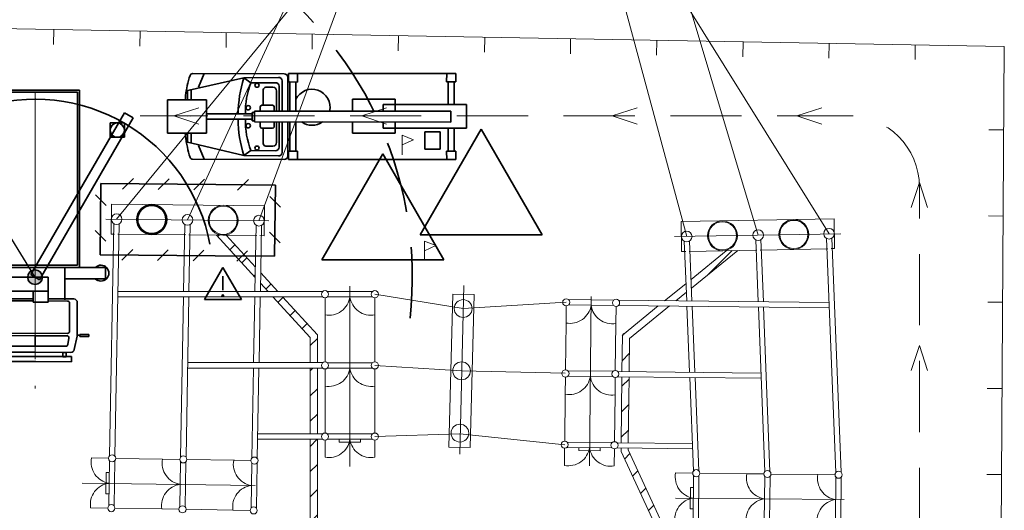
# Model space of a CAD drawing. Header units: millimetres. Extents: x 0 to 420, y 0 to 297.
# Tile 6 of 8: x 81 to 137, y 236 to 263. Entities that reach past the tile are written whole.
import ezdxf

# ---------------------------------------------------------------- set-up
doc = ezdxf.new("R2010")
doc.units = ezdxf.units.MM
for name, pattern in [('K5LT_AXLED', [19.5, 15, -1.5, 1.5, -1.5]), ('K5LT_BASIC', [0]), ('K5LT_DASHED', [6, 4, -2]), ('K5LT_DASHED_REINFORCED', [6, 4, -2]), ('K5LT_THIN', [0])]:
    doc.linetypes.add(name, pattern=pattern)
doc.layers.add('ошиновка', color=2, linetype='Continuous', true_color=0xffff00)
doc.styles.add('KDIMTEXTSTYLE', font='GOST_AU.SHX', dxfattribs={"width": 0.96, "oblique": 15, "height": 5})
doc.dimstyles.new('KDIMSTYLE (0.00)', dxfattribs={"dimtxt": 5, "dimasz": 1, "dimexe": 2, "dimexo": 0, "dimgap": 1, "dimtad": 1, "dimlfac": 500, "dimtxsty": 'KDIMTEXTSTYLE', "dimsah": 1, "dimcen": 0, "dimdle": 1, "dimadec": 0, "dimazin": 0, "dimtfac": 0.667, "dimtmove": 0, "dimatfit": 3, "dimfxl": 0, "dimtvp": 1, "dimtolj": 1, "dimtzin": 0, "dimarcsym": 0})
pattern_1 = [(45, (0, 0), (-0.7071068, 0.7071068), [])]

# ---------------------------------------------------------------- blocks, each defined once
blk = doc.blocks.new('KDIMARROW_01')
blk.add_hatch(color=0).paths.add_polyline_path([(-5, -0.658), (0, 0), (-5, 0.658), (-4.5, 0)])
at = {"color": 0, "linetype": 'K5LT_THIN', "lineweight": 9}
for p, q in [((-4.5, 0), (-5, 0.658)), ((-5, 0.658), (0, 0)), ((0, 0), (-5, -0.658)), ((-5, -0.658), (-4.5, 0))]:
    blk.add_line(p, q, dxfattribs=at)
blk = doc.blocks.new('U11')
at = {"color": 3, "linetype": 'K5LT_BASIC', "lineweight": 35, "true_color": 0x00ff00}
for p, q in [((86.431, 257.26), (87.231, 257.26)), ((86.431, 256.46), (86.431, 257.26)), ((87.231, 257.26), (87.231, 256.46)), ((87.231, 256.46), (86.431, 256.46))]:
    blk.add_line(p, q, dxfattribs=at)
blk = doc.blocks.new('U19')
at = {"color": 3, "linetype": 'K5LT_BASIC', "lineweight": 35, "true_color": 0x00ff00}
for p, q in [((81.965, 248.74), (87.228, 257.828)), ((87.72, 257.543), (82.457, 248.455)), ((87.228, 257.828), (87.72, 257.543)), ((82.457, 248.455), (81.965, 248.74))]:
    blk.add_line(p, q, dxfattribs=at)
blk = doc.blocks.new('U85')
at = {"color": 4, "linetype": 'K5LT_THIN', "lineweight": 9, "true_color": 0x00ffff}
for p, q in [((86.341, 238.427), (85.377, 238.442)), ((86.392, 238.291), (86.351, 235.762)), ((86.651, 235.751), (86.692, 238.293)), ((86.192, 236.429), (86.211, 237.629)), ((86.211, 237.629), (86.381, 237.626)), ((86.362, 236.427), (86.192, 236.429)), ((86.296, 235.627), (85.332, 235.643))]:
    blk.add_line(p, q, dxfattribs=at)
for centre, radius, start, end in [((86.541, 238.424), 0.2, 0, 180), ((86.554, 238.212), 1.2, 168.9549, 261.2327), ((86.541, 238.424), 0.2, 180, 0), ((86.517, 235.835), 1.2, 96.9427, 189.239), ((86.496, 235.624), 0.2, 0, 180), ((86.496, 235.624), 0.2, 180, 0)]:
    blk.add_arc(centre, radius, start, end, dxfattribs=at)
blk = doc.blocks.new('U86')
at = {"color": 4, "linetype": 'K5LT_THIN', "lineweight": 9, "true_color": 0x00ffff}
for p, q in [((90.34, 238.363), (89.376, 238.379)), ((90.391, 238.227), (90.351, 235.698)), ((90.651, 235.687), (90.691, 238.229)), ((90.296, 235.564), (89.332, 235.579))]:
    blk.add_line(p, q, dxfattribs=at)
for centre, radius, start, end in [((90.54, 238.36), 0.2, 0, 180), ((90.554, 238.149), 1.2, 168.9549, 261.2327), ((90.54, 238.36), 0.2, 180, 0), ((90.516, 235.772), 1.2, 96.9427, 189.239), ((90.496, 235.56), 0.2, 0, 180), ((90.496, 235.56), 0.2, 180, 0)]:
    blk.add_arc(centre, radius, start, end, dxfattribs=at)
blk = doc.blocks.new('U87')
at = {"color": 4, "linetype": 'K5LT_THIN', "lineweight": 9, "true_color": 0x00ffff}
for p, q in [((94.34, 238.3), (93.376, 238.315)), ((94.391, 238.163), (94.35, 235.635)), ((94.65, 235.623), (94.691, 238.165)), ((94.295, 235.5), (93.331, 235.515))]:
    blk.add_line(p, q, dxfattribs=at)
for centre, radius, start, end in [((94.553, 238.085), 1.2, 168.9549, 261.2327), ((94.54, 238.296), 0.2, 0, 180), ((94.54, 238.296), 0.2, 180, 0), ((94.516, 235.708), 1.2, 96.9427, 189.239), ((94.495, 235.497), 0.2, 0, 180), ((94.495, 235.497), 0.2, 180, 0)]:
    blk.add_arc(centre, radius, start, end, dxfattribs=at)
blk = doc.blocks.new('U88')
at = {"color": 4, "linetype": 'K5LT_THIN', "lineweight": 9, "true_color": 0x00ffff}
for p, q in [((119.174, 237.589), (118.21, 237.599)), ((119.226, 237.452), (119.199, 234.924)), ((119.499, 234.914), (119.526, 237.456)), ((119.036, 235.59), (119.049, 236.79)), ((119.049, 236.79), (119.219, 236.788)), ((119.206, 235.588), (119.036, 235.59)), ((119.145, 234.789), (118.181, 234.799))]:
    blk.add_line(p, q, dxfattribs=at)
for centre, radius, start, end in [((119.389, 237.375), 1.2, 169.258, 261.5359), ((119.374, 237.586), 0.2, 0, 180), ((119.374, 237.586), 0.2, 180, 0), ((119.364, 234.998), 1.2, 97.2459, 189.5421), ((119.345, 234.787), 0.2, 0, 180), ((119.345, 234.787), 0.2, 180, 0)]:
    blk.add_arc(centre, radius, start, end, dxfattribs=at)
blk = doc.blocks.new('U89')
at = {"color": 4, "linetype": 'K5LT_THIN', "lineweight": 9, "true_color": 0x00ffff}
for p, q in [((123.174, 237.546), (122.21, 237.556)), ((123.226, 237.41), (123.199, 234.881)), ((123.499, 234.871), (123.526, 237.414)), ((123.144, 234.746), (122.18, 234.757))]:
    blk.add_line(p, q, dxfattribs=at)
for centre, radius, start, end in [((123.389, 237.333), 1.2, 169.258, 261.5359), ((123.374, 237.544), 0.2, 0, 180), ((123.374, 237.544), 0.2, 180, 0), ((123.364, 234.955), 1.2, 97.2459, 189.5421), ((123.344, 234.744), 0.2, 0, 180), ((123.344, 234.744), 0.2, 180, 0)]:
    blk.add_arc(centre, radius, start, end, dxfattribs=at)
blk = doc.blocks.new('U90')
at = {"color": 4, "linetype": 'K5LT_THIN', "lineweight": 9, "true_color": 0x00ffff}
for p, q in [((127.174, 237.504), (126.21, 237.514)), ((127.226, 237.367), (127.199, 234.839)), ((127.499, 234.829), (127.526, 237.371)), ((127.144, 234.704), (126.18, 234.714))]:
    blk.add_line(p, q, dxfattribs=at)
for centre, radius, start, end in [((127.389, 237.29), 1.2, 169.258, 261.5359), ((127.374, 237.501), 0.2, 0, 180), ((127.374, 237.501), 0.2, 180, 0), ((127.363, 234.913), 1.2, 97.2459, 189.5421), ((127.344, 234.702), 0.2, 0, 180), ((127.344, 234.702), 0.2, 180, 0)]:
    blk.add_arc(centre, radius, start, end, dxfattribs=at)
blk = doc.blocks.new('U91')
at = {"color": 4, "linetype": 'K5LT_THIN', "lineweight": 9, "true_color": 0x00ffff}
for p, q in [((114.651, 239.311), (112.109, 239.339)), ((111.976, 238.988), (111.965, 238.024)), ((112.112, 239.039), (114.641, 239.012)), ((112.774, 238.862), (112.776, 239.032)), ((113.974, 238.849), (112.774, 238.862)), ((113.976, 239.019), (113.974, 238.849)), ((114.776, 238.957), (114.765, 237.993))]:
    blk.add_line(p, q, dxfattribs=at)
for centre, radius, start, end in [((111.978, 239.188), 0.2, 0, 180), ((111.978, 239.188), 0.2, 180, 0), ((114.778, 239.157), 0.2, 0, 180), ((114.778, 239.157), 0.2, 180, 0), ((112.189, 239.203), 1.2, 259.2365, 351.5143), ((114.567, 239.176), 1.2, 187.2243, 279.5205)]:
    blk.add_arc(centre, radius, start, end, dxfattribs=at)
blk = doc.blocks.new('U92')
at = {"color": 4, "linetype": 'K5LT_THIN', "lineweight": 9, "true_color": 0x00ffff}
for p, q in [((112.02, 242.988), (112.009, 242.023)), ((114.695, 243.311), (112.153, 243.339)), ((112.156, 243.039), (114.685, 243.011)), ((114.82, 242.957), (114.809, 241.993))]:
    blk.add_line(p, q, dxfattribs=at)
for centre, radius, start, end in [((112.022, 243.188), 0.2, 0, 180), ((112.022, 243.188), 0.2, 180, 0), ((112.233, 243.202), 1.2, 259.2365, 351.5143), ((114.611, 243.176), 1.2, 187.2243, 279.5205), ((114.822, 243.157), 0.2, 0, 180), ((114.822, 243.157), 0.2, 180, 0)]:
    blk.add_arc(centre, radius, start, end, dxfattribs=at)
blk = doc.blocks.new('U93')
at = {"color": 4, "linetype": 'K5LT_THIN', "lineweight": 9, "true_color": 0x00ffff}
for p, q in [((112.064, 246.987), (112.053, 246.023)), ((114.739, 247.311), (112.197, 247.339)), ((112.2, 247.039), (114.729, 247.011)), ((114.864, 246.957), (114.853, 245.992))]:
    blk.add_line(p, q, dxfattribs=at)
for centre, radius, start, end in [((112.066, 247.187), 0.2, 0, 180), ((112.066, 247.187), 0.2, 180, 0), ((112.277, 247.202), 1.2, 259.2365, 351.5143), ((114.655, 247.176), 1.2, 187.2243, 279.5205), ((114.866, 247.157), 0.2, 0, 180), ((114.866, 247.157), 0.2, 180, 0)]:
    blk.add_arc(centre, radius, start, end, dxfattribs=at)
blk = doc.blocks.new('U94')
at = {"color": 4, "linetype": 'K5LT_THIN', "lineweight": 9, "true_color": 0x00ffff}
for p, q in [((101.178, 239.796), (98.635, 239.796)), ((98.506, 239.443), (98.506, 238.479)), ((98.642, 239.496), (101.171, 239.496)), ((99.306, 239.327), (99.306, 239.496)), ((100.506, 239.326), (99.306, 239.327)), ((100.506, 239.496), (100.506, 239.326)), ((101.306, 239.443), (101.306, 238.479))]:
    blk.add_line(p, q, dxfattribs=at)
for centre, radius, start, end in [((98.506, 239.643), 0.2, 0, 180), ((98.506, 239.643), 0.2, 180, 0), ((101.306, 239.643), 0.2, 0, 180), ((101.306, 239.643), 0.2, 180, 0), ((98.717, 239.66), 1.2, 259.8659, 352.1437), ((101.095, 239.66), 1.2, 187.8537, 280.1499)]:
    blk.add_arc(centre, radius, start, end, dxfattribs=at)
blk = doc.blocks.new('U95')
at = {"color": 4, "linetype": 'K5LT_THIN', "lineweight": 9, "true_color": 0x00ffff}
for p, q in [((101.178, 243.796), (98.635, 243.796)), ((98.506, 243.443), (98.506, 242.479)), ((98.642, 243.496), (101.171, 243.496)), ((101.306, 243.443), (101.306, 242.479))]:
    blk.add_line(p, q, dxfattribs=at)
for centre, radius, start, end in [((98.506, 243.643), 0.2, 0, 180), ((98.506, 243.643), 0.2, 180, 0), ((101.306, 243.643), 0.2, 0, 180), ((101.306, 243.643), 0.2, 180, 0), ((98.718, 243.66), 1.2, 259.8659, 352.1437), ((101.095, 243.66), 1.2, 187.8537, 280.1499)]:
    blk.add_arc(centre, radius, start, end, dxfattribs=at)
blk = doc.blocks.new('U96')
at = {"color": 4, "linetype": 'K5LT_THIN', "lineweight": 9, "true_color": 0x00ffff}
for p, q in [((98.507, 247.443), (98.506, 246.479)), ((101.178, 247.796), (98.635, 247.796)), ((98.642, 247.496), (101.171, 247.496)), ((101.307, 247.443), (101.306, 246.479))]:
    blk.add_line(p, q, dxfattribs=at)
for centre, radius, start, end in [((98.507, 247.643), 0.2, 0, 180), ((98.507, 247.643), 0.2, 180, 0), ((98.718, 247.66), 1.2, 259.8659, 352.1437), ((101.095, 247.66), 1.2, 187.8537, 280.1499), ((101.307, 247.643), 0.2, 0, 180), ((101.307, 247.643), 0.2, 180, 0)]:
    blk.add_arc(centre, radius, start, end, dxfattribs=at)
blk = doc.blocks.new('U97')
at = {"color": 4, "linetype": 'K5LT_THIN', "lineweight": 9, "true_color": 0x00ffff}
for p, q in [((105.469, 239.055), (105.694, 247.652)), ((105.694, 247.652), (106.894, 247.62)), ((106.894, 247.62), (106.669, 239.023)), ((106.669, 239.023), (105.469, 239.055))]:
    blk.add_line(p, q, dxfattribs=at)
for centre, start, end in [((106.273, 246.836), 0, 180), ((106.273, 246.836), 180, 0), ((106.182, 243.337), 0, 180), ((106.182, 243.337), 180, 0), ((106.09, 239.839), 0, 180), ((106.09, 239.839), 180, 0)]:
    blk.add_arc(centre, 0.5, start, end, dxfattribs=at)
blk = doc.blocks.new('U106')
at = {"color": 3, "linetype": 'K5LT_BASIC', "lineweight": 35, "true_color": 0x00ff00}
for p, q in [((84.709, 259.106), (79.709, 259.109)), ((79.709, 259.109), (79.711, 249.15)), ((84.711, 249.146), (84.709, 259.106)), ((84.59, 258.986), (79.83, 258.989)), ((79.83, 258.989), (79.831, 249.27)), ((84.591, 249.266), (84.59, 258.986)), ((78.253, 249.149), (80.219, 249.15)), ((78.253, 248.511), (78.253, 249.149)), ((79.711, 249.15), (84.711, 249.146)), ((79.831, 249.27), (84.591, 249.266)), ((80.219, 249.15), (80.219, 248.511)), ((80.539, 249.15), (80.539, 248.57)), ((83.883, 249.146), (83.884, 247.329)), ((86.169, 249.15), (83.884, 249.15)), ((83.884, 249.15), (83.884, 248.512)), ((86.169, 248.512), (86.169, 249.15)), ((80.219, 248.511), (78.253, 248.511)), ((80.219, 247.813), (80.219, 248.599)), ((80.219, 248.599), (82.945, 248.597)), ((82.945, 248.597), (82.945, 247.811)), ((83.883, 248.799), (83.883, 248.566)), ((83.884, 248.512), (86.169, 248.512)), ((82.945, 247.811), (80.219, 247.813)), ((80.539, 247.813), (80.535, 247.345)), ((82.101, 247.2), (82.101, 247.811)), ((82.101, 247.811), (82.945, 247.811)), ((82.945, 247.811), (82.945, 247.2)), ((79.841, 247.177), (79.841, 245.332)), ((80.037, 247.377), (82.101, 247.374)), ((80.05, 245.564), (80.05, 247.144)), ((80.17, 247.264), (82.101, 247.261)), ((82.945, 247.2), (82.101, 247.2)), ((84.386, 247.373), (82.945, 247.374)), ((82.945, 247.261), (84.031, 247.26)), ((84.151, 247.14), (84.151, 245.56)), ((84.582, 247.173), (84.582, 245.328)), ((79.189, 245.266), (79.189, 245.37)), ((79.189, 245.37), (79.694, 245.37)), ((79.694, 245.266), (79.189, 245.266)), ((79.694, 245.37), (79.694, 245.266)), ((79.841, 245.332), (79.694, 245.332)), ((79.845, 245.289), (80.01, 244.537)), ((84.031, 245.44), (80.17, 245.444)), ((80.307, 245.171), (80.373, 244.819)), ((80.425, 245.313), (82.211, 245.308)), ((83.998, 245.31), (82.211, 245.308)), ((82.212, 244.72), (82.211, 245.308)), ((84.116, 245.167), (84.05, 244.816)), ((84.578, 245.286), (84.413, 244.533)), ((84.582, 245.333), (84.729, 245.333)), ((84.729, 245.371), (84.729, 245.267)), ((85.234, 245.371), (84.729, 245.371)), ((84.729, 245.267), (85.234, 245.267)), ((85.234, 245.267), (85.234, 245.371)), ((80.491, 244.722), (82.212, 244.72)), ((83.932, 244.718), (82.212, 244.72)), ((80.161, 243.855), (80.161, 244.146)), ((80.161, 244.146), (82.247, 244.144)), ((80.206, 244.379), (82.212, 244.378)), ((80.412, 244.13), (80.412, 244.375)), ((80.412, 244.375), (80.542, 244.375)), ((80.542, 244.13), (80.412, 244.13)), ((80.542, 244.375), (80.542, 244.13)), ((84.262, 244.143), (82.176, 244.144)), ((84.218, 244.376), (82.212, 244.378)), ((83.776, 244.126), (83.776, 244.371)), ((83.776, 244.371), (83.949, 244.371)), ((83.949, 244.126), (83.776, 244.126)), ((83.949, 244.371), (83.949, 244.126)), ((84.262, 243.852), (84.262, 244.143)), ((82.247, 243.853), (80.161, 243.855)), ((82.176, 243.854), (82.176, 243.853)), ((82.176, 243.853), (84.262, 243.852)), ((82.247, 243.854), (82.247, 243.853))]:
    blk.add_line(p, q, dxfattribs=at)
at = {"color": 2, "linetype": 'K5LT_AXLED', "lineweight": 9, "true_color": 0xffff00}
blk.add_line((82.21, 258.987), (82.212, 242.345), dxfattribs=at)
at = {"color": 3, "linetype": 'K5LT_BASIC', "lineweight": 35, "true_color": 0x00ff00}
for centre, radius, start, end in [((78.511, 248.825), 0.445, 46.7594, 315.2335), ((85.911, 248.826), 0.445, 224.7832, 133.2572), ((80.041, 247.177), 0.2, 90.0083, 180.0083), ((80.17, 247.144), 0.12, 90.0083, 180.0083), ((84.031, 247.14), 0.12, 0.0083, 90.0083), ((84.382, 247.173), 0.2, 0.0083, 90.0083), ((80.041, 245.332), 0.2, 180.0083, 192.3474), ((80.17, 245.564), 0.12, 180.0083, 270.0083), ((80.425, 245.193), 0.12, 89.9086, 190.6687), ((83.998, 245.19), 0.12, 349.348, 90.108), ((84.031, 245.56), 0.12, 270.0083, 0.0083), ((84.382, 245.333), 0.2, 347.6692, 0.0083), ((84.382, 245.328), 0.2, 347.6692, 0.0083), ((80.491, 244.842), 0.12, 190.6687, 270.0279), ((83.932, 244.838), 0.12, 269.9887, 349.348), ((80.206, 244.579), 0.2, 192.3474, 270.0434), ((84.218, 244.576), 0.2, 269.9733, 347.6692)]:
    blk.add_arc(centre, radius, start, end, dxfattribs=at)
blk = doc.blocks.new('U107')
at = {"color": 3, "linetype": 'K5LT_BASIC', "lineweight": 35, "true_color": 0x00ff00}
for p, q in [((90.711, 259.069), (93.945, 259.789)), ((90.837, 259.646), (90.8, 259.503)), ((90.876, 259.79), (90.837, 259.646)), ((90.919, 259.933), (90.876, 259.79)), ((96.216, 260.017), (91.06, 260.035)), ((91.706, 260.035), (91.398, 259.269)), ((93.945, 259.789), (95.893, 259.821)), ((94.343, 259.52), (93.945, 259.789)), ((96.097, 259.621), (96.097, 257.931)), ((96.415, 259.817), (96.415, 257.931)), ((96.963, 260.037), (96.449, 260.038)), ((96.449, 260.038), (96.449, 259.563)), ((96.449, 259.563), (96.962, 259.562)), ((96.536, 259.563), (96.534, 257.931)), ((96.871, 259.562), (96.536, 259.563)), ((96.626, 259.563), (96.626, 259.563)), ((96.869, 257.931), (96.871, 259.562)), ((96.962, 259.562), (96.963, 260.037)), ((96.963, 260.035), (105.345, 260.035)), ((105.345, 260.04), (105.344, 259.565)), ((105.344, 259.565), (105.857, 259.564)), ((105.858, 260.039), (105.345, 260.04)), ((105.432, 259.564), (105.43, 258.292)), ((105.766, 259.564), (105.432, 259.564)), ((105.458, 259.565), (105.458, 259.564)), ((105.764, 258.292), (105.766, 259.564)), ((105.857, 259.564), (105.858, 260.039)), ((90.71, 259.069), (90.69, 258.944)), ((90.737, 259.213), (90.71, 259.069)), ((90.767, 259.358), (90.737, 259.213)), ((90.8, 259.503), (90.767, 259.358)), ((90.777, 259.087), (90.777, 258.562)), ((90.974, 259.138), (90.974, 258.562)), ((94.343, 259.52), (95.727, 259.525)), ((95.029, 258.268), (95.039, 259.12)), ((95.581, 259.268), (95.188, 259.268)), ((95.781, 259.068), (95.781, 257.931)), ((95.928, 259.325), (95.928, 257.931)), ((91.847, 258.562), (89.649, 258.562)), ((89.649, 258.562), (89.649, 256.681)), ((90.657, 258.677), (90.646, 258.562)), ((90.673, 258.814), (90.657, 258.677)), ((90.69, 258.944), (90.673, 258.814)), ((91.847, 256.681), (91.847, 258.562)), ((102.446, 258.591), (100.055, 258.591)), ((100.055, 258.591), (100.055, 257.931)), ((102.446, 257.931), (102.446, 258.591)), ((105.583, 257.931), (94.542, 257.931)), ((94.542, 257.931), (94.542, 257.32)), ((94.866, 257.931), (94.869, 258.167)), ((94.962, 258.259), (95.559, 258.259)), ((95.652, 258.165), (95.652, 257.931)), ((101.772, 257.931), (101.772, 258.292)), ((101.772, 258.292), (106.467, 258.292)), ((105.583, 257.931), (105.583, 257.315)), ((106.467, 258.292), (106.467, 256.972)), ((90.775, 257.632), (90.775, 257.632)), ((90.775, 257.632), (90.775, 257.632)), ((90.972, 257.632), (90.972, 257.632)), ((90.972, 257.632), (90.972, 257.632)), ((94.405, 257.773), (91.847, 257.773)), ((91.847, 257.773), (91.847, 257.477)), ((91.847, 257.477), (94.405, 257.477)), ((94.542, 257.857), (94.405, 257.857)), ((94.405, 257.857), (94.405, 257.372)), ((94.405, 257.477), (94.405, 257.773)), ((94.405, 257.372), (94.542, 257.372)), ((94.542, 257.372), (94.542, 257.857)), ((105.583, 257.315), (94.542, 257.32)), ((94.865, 257.321), (94.869, 257.062)), ((94.962, 256.97), (95.559, 256.97)), ((95.029, 256.96), (95.039, 256.109)), ((95.652, 257.063), (95.652, 257.321)), ((95.781, 257.321), (95.781, 256.161)), ((95.928, 257.321), (95.928, 255.904)), ((96.097, 257.321), (96.097, 255.608)), ((96.415, 257.321), (96.415, 255.409)), ((96.536, 255.684), (96.534, 257.319)), ((96.626, 257.319), (96.626, 257.321)), ((96.869, 257.319), (96.871, 255.684)), ((100.055, 257.318), (100.055, 256.679)), ((101.772, 256.972), (101.772, 257.321)), ((106.467, 256.972), (101.772, 256.972)), ((102.446, 256.679), (102.446, 257.316)), ((105.432, 255.682), (105.43, 256.972)), ((105.458, 257.321), (105.458, 257.315)), ((105.764, 256.972), (105.766, 255.682)), ((89.649, 256.681), (91.847, 256.681)), ((90.648, 256.681), (90.662, 256.533)), ((90.662, 256.533), (90.68, 256.392)), ((90.68, 256.392), (90.7, 256.259)), ((90.7, 256.259), (90.711, 256.193)), ((90.777, 256.176), (90.777, 256.681)), ((90.974, 256.125), (90.974, 256.681)), ((100.055, 256.679), (102.446, 256.679)), ((104.11, 256.77), (104.986, 256.77)), ((104.11, 255.787), (104.11, 256.77)), ((104.986, 256.77), (104.986, 255.787)), ((90.711, 256.194), (93.945, 255.44)), ((90.711, 256.193), (90.738, 256.047)), ((90.738, 256.047), (90.768, 255.901)), ((90.768, 255.901), (90.801, 255.756)), ((90.801, 255.756), (90.838, 255.612)), ((91.706, 255.228), (91.398, 255.995)), ((94.343, 255.709), (93.945, 255.44)), ((94.343, 255.709), (95.727, 255.704)), ((95.581, 255.961), (95.188, 255.961)), ((96.449, 255.683), (96.962, 255.684)), ((96.449, 255.209), (96.449, 255.683)), ((96.871, 255.684), (96.536, 255.684)), ((96.626, 255.684), (96.626, 255.684)), ((96.962, 255.684), (96.963, 255.209)), ((104.986, 255.787), (104.11, 255.787)), ((105.344, 255.682), (105.857, 255.682)), ((105.766, 255.682), (105.432, 255.682)), ((105.458, 255.682), (105.458, 255.682)), ((105.857, 255.682), (105.858, 255.207)), ((90.838, 255.612), (90.878, 255.468)), ((90.878, 255.468), (90.919, 255.33)), ((96.215, 255.209), (91.06, 255.228)), ((93.945, 255.44), (95.893, 255.408)), ((96.963, 255.209), (96.449, 255.209)), ((105.345, 255.209), (96.963, 255.209)), ((105.345, 255.207), (105.344, 255.682)), ((105.858, 255.207), (105.345, 255.207))]:
    blk.add_line(p, q, dxfattribs=at)
for centre, radius, start, end in [((91.06, 259.886), 0.149, 90, 161.7761), ((100.256, 257.762), 6.629, 162.1981, 179.9057), ((95.897, 259.621), 0.2, 0, 90.9319), ((96.215, 259.817), 0.2, 0, 89.7916), ((98.579, 257.86), 4.549, 158.5966, 181.0923), ((94.683, 259.376), 0.113, 0, 180), ((94.683, 259.376), 0.113, 180, 0), ((95.188, 259.118), 0.149, 90, 179.3097), ((95.581, 259.068), 0.2, 0, 90), ((95.728, 259.325), 0.2, 0, 90.1777), ((97.776, 258.145), 1.011, 347.7711, 153.7875), ((94.188, 258.12), 0.122, 0, 180), ((94.188, 258.12), 0.122, 180, 0), ((94.962, 258.165), 0.0932, 90, 179.1186), ((95.559, 258.165), 0.0932, 0, 90), ((100.256, 257.466), 6.629, 179.9098, 197.8019), ((98.579, 257.369), 4.549, 178.6388, 201.4034), ((94.188, 257.109), 0.122, 0, 180), ((94.188, 257.109), 0.122, 180, 0), ((94.962, 257.063), 0.0932, 180.8814, 270), ((95.559, 257.063), 0.0932, 270, 0), ((97.776, 258.145), 1.011, 234.8657, 305.0839), ((94.683, 255.853), 0.113, 0, 180), ((94.683, 255.853), 0.113, 180, 0), ((95.188, 256.11), 0.149, 180.6903, 270), ((95.581, 256.161), 0.2, 270, 0), ((95.728, 255.904), 0.2, 269.8223, 0), ((91.06, 255.377), 0.149, 198.2239, 270), ((95.897, 255.608), 0.2, 269.0681, 0), ((96.215, 255.409), 0.2, 269.7916, 0)]:
    blk.add_arc(centre, radius, start, end, dxfattribs=at)
blk = doc.blocks.new('U111')
at = {"color": 4, "linetype": 'K5LT_THIN', "lineweight": 9, "true_color": 0x00ffff}
for q in [(131.448, 243.362), (132.362, 243.362)]:
    blk.add_line((131.916, 244.764), q, dxfattribs=at)
blk = doc.blocks.new('U112')
at = {"color": 4, "linetype": 'K5LT_THIN', "lineweight": 9, "true_color": 0x00ffff}
for q in [(131.448, 252.512), (132.362, 252.512)]:
    blk.add_line((131.916, 253.914), q, dxfattribs=at)
blk = doc.blocks.new('U113')
at = {"color": 4, "linetype": 'K5LT_THIN', "lineweight": 9, "true_color": 0x00ffff}
for q in [(126.434, 258.116), (126.434, 257.202)]:
    blk.add_line((125.032, 257.67), q, dxfattribs=at)
blk = doc.blocks.new('U114')
at = {"color": 4, "linetype": 'K5LT_THIN', "lineweight": 9, "true_color": 0x00ffff}
for q in [(116.051, 258.116), (116.051, 257.202)]:
    blk.add_line((114.648, 257.67), q, dxfattribs=at)
blk = doc.blocks.new('U115')
at = {"color": 4, "linetype": 'K5LT_THIN', "lineweight": 9, "true_color": 0x00ffff}
for q in [(101.97, 258.116), (101.97, 257.202)]:
    blk.add_line((100.567, 257.67), q, dxfattribs=at)
blk = doc.blocks.new('U116')
at = {"color": 4, "linetype": 'K5LT_THIN', "lineweight": 9, "true_color": 0x00ffff}
for q in [(91.405, 258.116), (91.405, 257.202)]:
    blk.add_line((90.003, 257.67), q, dxfattribs=at)
blk = doc.blocks.new('U127')
at = {"color": 4, "linetype": 'K5LT_THIN', "lineweight": 9, "true_color": 0x00ffff}
for p, q in [((102.834, 255.478), (102.834, 256.574)), ((102.834, 256.574), (103.477, 256.322)), ((103.477, 256.322), (102.834, 256.026))]:
    blk.add_line(p, q, dxfattribs=at)
blk = doc.blocks.new('U128')
at = {"color": 4, "linetype": 'K5LT_THIN', "lineweight": 9, "true_color": 0x00ffff}
for p, q in [((104.1, 249.534), (104.1, 250.63)), ((104.1, 250.63), (104.743, 250.378)), ((104.743, 250.378), (104.1, 250.082))]:
    blk.add_line(p, q, dxfattribs=at)
blk = doc.blocks.new('U130')
at = {"color": 3, "linetype": 'K5LT_BASIC', "lineweight": 35, "true_color": 0x00ff00}
for p, q in [((91.729, 247.343), (92.77, 249.146)), ((93.811, 247.343), (92.77, 249.146)), ((92.762, 248.663), (92.762, 247.865)), ((91.729, 247.343), (93.811, 247.343))]:
    blk.add_line(p, q, dxfattribs=at)
for start, end in [(0, 180), (180, 0)]:
    blk.add_arc((92.762, 247.555), 0.0464, start, end, dxfattribs=at)

msp = doc.modelspace()

# ---------------------------------------------------------------- hatches: boundary and pattern name
h = msp.add_hatch()
h.set_pattern_fill('Металл', style=0, pattern_type=0)
h.set_pattern_definition(pattern_1)
h.paths.add_polyline_path([(94.590468, 249.166622), (92.954035, 250.954531), (92.408096, 250.95856), (94.579576, 248.586077)])
h = msp.add_hatch()
h.set_pattern_fill('Металл', style=0, pattern_type=0)
h.set_pattern_definition(pattern_1)
h.paths.add_polyline_path([(119.100309, 247.977739), (121.732353, 250.100048), (121.062765, 250.083328), (119.080135, 248.476286)])
msp.add_hatch(color=7).paths.add_polyline_path([(82.624113, 248.597287), (82.622514, 248.633598), (82.617729, 248.669628), (82.609796, 248.705099), (82.598776, 248.739734), (82.584754, 248.773267), (82.567839, 248.805438), (82.548162, 248.835997), (82.525874, 248.864708), (82.501149, 248.89135), (82.474178, 248.915714), (82.44517, 248.937614), (82.414349, 248.956879), (82.381954, 248.973361), (82.348236, 248.986931), (82.313455, 248.997484), (82.277882, 249.00494), (82.24179, 249.00924), (82.205461, 249.010351), (82.169174, 249.008264), (82.133211, 249.002996), (82.097851, 248.994587), (82.063366, 248.983103), (82.030025, 248.968632), (81.998084, 248.951286), (81.967792, 248.931199), (81.939383, 248.908528), (81.913077, 248.883448), (81.889076, 248.856152), (81.867568, 248.826852), (81.848719, 248.795775), (81.832674, 248.763161), (81.819559, 248.729264), (81.809473, 248.694345), (81.802496, 248.658674), (81.798681, 248.622528), (81.798058, 248.586187), (81.800632, 248.549932), (81.806383, 248.514043), (81.815267, 248.478799), (81.827213, 248.444472), (81.842131, 248.411327), (81.859905, 248.379623), (81.880396, 248.349603), (81.903447, 248.321501), (81.928879, 248.295534), (81.956495, 248.271903), (81.986081, 248.25079), (82.017408, 248.23236), (82.050235, 248.216755), (82.084305, 248.204096), (82.119357, 248.194481), (82.155118, 248.187983), (82.191312, 248.184655), (82.227658, 248.18452), (82.263876, 248.187581), (82.299684, 248.193814), (82.334806, 248.20317), (82.368969, 248.215577), (82.40191, 248.230939), (82.433373, 248.249136), (82.463114, 248.270029), (82.490904, 248.293456), (82.516527, 248.319234), (82.539785, 248.347165), (82.560498, 248.377032), (82.578506, 248.408604), (82.593668, 248.441637), (82.605869, 248.475875), (82.615012, 248.511053), (82.621028, 248.546898), (82.62387, 248.583133)])
h = msp.add_hatch()
h.set_pattern_fill('Металл', style=0, pattern_type=0)
h.set_pattern_definition(pattern_1)
h.paths.add_polyline_path([(95.849874, 247.79064), (94.891031, 248.838237), (94.880139, 248.257692), (95.30761, 247.790652)])
h = msp.add_hatch()
h.set_pattern_fill('Металл', style=0, pattern_type=0)
h.set_pattern_definition(pattern_1)
h.paths.add_polyline_path([(98.075735, 245.358741), (96.119122, 247.496468), (95.576858, 247.496481), (97.67593, 245.203109), (97.674571, 243.796431), (98.075735, 243.796422)])
h = msp.add_hatch()
h.set_pattern_fill('Металл', style=0, pattern_type=0)
h.set_pattern_definition(pattern_1)
h.paths.add_polyline_path([(115.619132, 245.156034), (117.865742, 246.977048), (117.239015, 246.983947), (115.221225, 245.348406), (115.198664, 243.298958), (115.59864, 243.294555)])
h = msp.add_hatch()
h.set_pattern_fill('Металл', style=0, pattern_type=0)
h.set_pattern_definition(pattern_1)
h.paths.add_polyline_path([(98.075735, 239.796422), (98.075735, 243.49059), (97.674571, 243.490599), (97.674571, 239.796431)])
h = msp.add_hatch()
h.set_pattern_fill('Металл', style=0, pattern_type=0)
h.set_pattern_definition(pattern_1)
h.paths.add_polyline_path([(115.554611, 239.295006), (115.595419, 243.002002), (115.195443, 243.006405), (115.154636, 239.299409)])
h = msp.add_hatch()
h.set_pattern_fill('Металл', style=0, pattern_type=0)
h.set_pattern_definition(pattern_1)
h.paths.add_polyline_path([(98.075735, 234.218705), (98.075735, 239.49059), (97.674571, 239.4906), (97.674571, 233.81273), (97.785956, 231.717598), (98.145829, 231.736142), (98.197134, 231.773509)])
h = msp.add_hatch()
h.set_pattern_fill('Металл', style=0, pattern_type=0)
h.set_pattern_definition(pattern_1)
h.paths.add_polyline_path([(118.640522, 232.222167), (115.550227, 238.896708), (115.551386, 239.002035), (115.15141, 239.006438), (115.149256, 238.810698), (118.238465, 232.138503), (118.23084, 231.811098), (118.630731, 231.801785)])

# ---------------------------------------------------------------- linework, layer by layer
at = {"color": 4, "linetype": 'K5LT_THIN', "lineweight": 9, "true_color": 0x00ffff}
for p, q in [((122.852594, 250.962096), (116.302268, 272.796712)), ((126.834881, 251.038978), (113.836184, 271.91428)), ((118.836372, 250.88456), (113.25055, 271.6589)), ((86.793198, 251.859461), (100.002761, 267.924586)), ((94.792728, 251.772766), (100.636361, 267.560692)), ((90.775994, 251.816297), (97.518061, 266.453563)), ((66.341909, 262.80322), (136.687571, 261.555905)), ((83.268839, 262.503085), (83.254018, 261.667216)), ((88.119235, 262.412778), (88.104414, 261.576909)), ((92.959732, 262.331253), (92.944911, 261.495385)), ((97.791305, 262.238347), (97.776484, 261.402478)), ((102.631795, 262.149291), (102.616974, 261.313423)), ((107.480775, 262.072414), (107.465954, 261.236546)), ((112.31086, 261.988134), (112.296039, 261.152265)), ((117.152838, 261.897997), (117.138017, 261.062129)), ((122.000459, 261.816325), (121.985638, 260.980457)), ((126.842314, 261.732051), (126.827493, 260.896183)), ((131.682804, 261.657791), (131.667983, 260.821922)), ((136.687571, 261.555905), (136.065481, 163.594249)), ((136.65782, 256.870884), (135.821836, 256.876192)), ((86.502319, 252.702663), (86.484113, 251.022762)), ((95.101814, 252.609465), (86.502319, 252.702663)), ((95.083608, 250.929564), (95.101814, 252.609465)), ((118.520214, 251.718613), (127.118612, 251.884612)), ((127.118612, 251.884612), (127.151039, 250.204925)), ((136.627176, 252.029836), (135.791193, 252.035145)), ((118.552642, 250.038926), (118.520214, 251.718613)), ((86.484113, 251.022762), (86.674353, 251.0207)), ((86.858342, 251.018706), (90.674896, 250.977344)), ((90.858886, 250.97535), (94.665211, 250.934098)), ((94.579576, 248.586077), (92.408096, 250.95856)), ((94.590468, 249.166622), (92.954035, 250.954531)), ((94.849201, 250.932104), (95.083608, 250.929564)), ((126.776858, 250.197701), (122.96079, 250.124029)), ((127.151039, 250.204925), (126.960824, 250.201253)), ((93.551189, 249.489582), (94.156886, 250.08383)), ((118.787019, 250.04345), (118.552642, 250.038926)), ((122.776825, 250.120477), (118.970985, 250.047002)), ((119.080135, 248.476286), (121.062765, 250.083328)), ((119.100309, 247.977739), (121.718631, 250.100048)), ((95.849874, 247.79064), (94.891031, 248.838237)), ((95.30761, 247.790652), (94.880139, 248.257692)), ((117.595645, 247.273017), (118.77946, 248.232571)), ((97.67593, 245.203109), (95.576858, 247.496481)), ((98.075735, 245.358741), (96.119122, 247.496468)), ((118.222371, 247.266118), (118.816977, 247.748081)), ((115.221225, 245.348406), (117.239015, 246.983947)), ((115.619132, 245.156034), (117.869155, 246.979815)), ((136.596336, 247.188915), (135.760353, 247.194224)), ((98.506495, 246.479184), (98.506435, 243.843497)), ((101.306495, 246.479188), (101.306435, 243.843433)), ((112.053384, 246.023147), (112.024371, 243.387619)), ((114.853215, 245.992393), (114.824202, 243.356798)), ((97.674571, 243.796431), (97.674571, 245.203109)), ((98.075735, 243.796422), (98.075735, 245.358741)), ((115.198664, 243.298958), (115.221225, 245.348406)), ((115.59864, 243.294555), (115.619132, 245.156034)), ((97.674571, 239.796431), (97.674571, 243.490599)), ((98.075735, 239.796422), (98.075735, 243.49059)), ((115.154636, 239.299409), (115.195443, 243.006405)), ((115.554611, 239.295006), (115.595419, 243.002002)), ((98.506404, 242.479184), (98.506344, 239.843497)), ((101.306404, 242.479188), (101.306344, 239.843433)), ((112.009353, 242.023389), (111.980341, 239.387862)), ((114.809184, 241.992636), (114.780171, 239.35704)), ((136.565594, 242.347994), (135.729611, 242.353303)), ((97.674571, 233.879166), (97.674571, 239.4906)), ((98.075735, 234.218705), (98.075735, 239.49059)), ((115.149256, 238.810698), (115.15141, 239.006438)), ((118.238465, 232.138503), (115.149256, 238.810698)), ((115.550227, 238.896708), (115.551386, 239.002035)), ((118.640522, 232.222167), (115.550227, 238.896708)), ((86.740867, 238.420641), (89.37622, 238.378677)), ((90.74036, 238.356955), (93.417565, 238.314325)), ((122.210004, 237.556347), (119.574466, 237.584367)), ((126.209778, 237.513822), (123.573927, 237.541846)), ((136.542953, 237.507061), (135.706969, 237.51237)), ((89.331708, 235.579031), (86.696287, 235.620996)), ((93.331201, 235.515345), (90.69578, 235.55731))]:
    msp.add_line(p, q, dxfattribs=at)
at = {"color": 4, "linetype": 'K5LT_DASHED', "lineweight": 9, "true_color": 0x00ffff}
for p, q in [((127.915994, 257.669966), (88.122453, 257.669966)), ((131.915994, 209.89471), (131.915994, 253.669966))]:
    msp.add_line(p, q, dxfattribs=at)
at = {"color": 3, "linetype": 'K5LT_BASIC', "lineweight": 35, "true_color": 0x00ff00}
for p, q in [((103.860482, 250.972748), (107.290507, 256.913724)), ((110.720531, 250.972748), (107.290507, 256.913724)), ((98.326585, 249.579913), (101.756609, 255.52089)), ((105.186634, 249.579913), (101.756609, 255.52089)), ((87.132931, 253.55101), (87.738629, 254.145258)), ((89.13284, 253.531926), (89.738538, 254.126174)), ((91.132749, 253.512842), (91.738447, 254.10709)), ((93.594536, 253.489351), (94.200234, 254.083598)), ((85.871507, 249.862879), (85.914855, 253.862647)), ((85.914855, 253.862647), (92.37646, 253.800988)), ((92.37646, 253.800988), (95.714417, 253.769136)), ((95.671069, 249.769367), (95.714417, 253.769136)), ((86.203001, 252.618937), (85.608753, 253.224634)), ((96.002563, 252.525425), (95.408315, 253.131123)), ((86.183917, 250.619028), (85.589669, 251.224725)), ((95.983479, 250.525516), (95.389231, 251.131214)), ((103.860482, 250.972748), (110.720531, 250.972748)), ((85.871507, 249.862879), (92.333112, 249.801219)), ((87.089584, 249.551242), (87.695282, 250.145489)), ((89.089493, 249.532158), (89.695191, 250.126405)), ((91.089402, 249.513074), (91.695099, 250.107321)), ((92.333112, 249.801219), (95.671069, 249.769367)), ((98.326585, 249.579913), (105.186634, 249.579913))]:
    msp.add_line(p, q, dxfattribs=at)
at = {"color": 2, "linetype": 'K5LT_AXLED', "lineweight": 9, "true_color": 0xffff00}
for p, q in [((86.179125, 251.860034), (95.346006, 251.77256)), ((118.155281, 250.88456), (127.501713, 251.038978)), ((99.906098, 237.961404), (99.906376, 248.086455)), ((106.309963, 248.134951), (106.090127, 238.659068)), ((113.467799, 247.503628), (113.36339, 237.992878)), ((84.865594, 237.025245), (94.574405, 236.895864)), ((118.21023, 236.188373), (127.690063, 236.103228))]:
    msp.add_line(p, q, dxfattribs=at)
at = {"color": 3, "linetype": 'K5LT_BASIC', "lineweight": 35, "true_color": 0x00ff00}
for centre, radius in [((86.830782, 256.859768), 0.4), ((88.767627, 251.838063), 0.84), ((88.767627, 251.838063), 0.79), ((82.211011, 248.597287), 0.413102)]:
    msp.add_circle(centre, radius, dxfattribs=at)
at = {"color": 4, "linetype": 'K5LT_THIN', "lineweight": 9, "true_color": 0x00ffff}
for centre, radius in [((92.784361, 251.794531), 0.84), ((92.784361, 251.794531), 0.79), ((86.793198, 251.859461), 0.3), ((90.775994, 251.816297), 0.3), ((94.792728, 251.772766), 0.3), ((124.860705, 251.000865), 0.84), ((120.844483, 250.923328), 0.84), ((120.844483, 250.923328), 0.79), ((122.852594, 250.962096), 0.3), ((124.860705, 251.000865), 0.79), ((126.834881, 251.038978), 0.3), ((118.836372, 250.88456), 0.3)]:
    msp.add_circle(centre, radius, dxfattribs=at)
at = {"color": 4, "linetype": 'K5LT_DASHED_REINFORCED', "lineweight": 35, "true_color": 0x00ffff}
msp.add_arc((82.211011, 248.597287), 21.2, 353.7659303, 112.9779459, dxfattribs=at)
at = {"color": 3, "linetype": 'K5LT_BASIC', "lineweight": 35, "true_color": 0x00ff00}
msp.add_arc((82.211011, 248.597287), 10, 10.742606, 108.083104, dxfattribs=at)
at = {"color": 4, "linetype": 'K5LT_DASHED', "lineweight": 9, "true_color": 0x00ffff}
msp.add_arc((127.915994, 253.669966), 4, 0, 90, dxfattribs=at)
at = {"layer": 'ошиновка', "color": 4, "linetype": 'K5LT_THIN', "lineweight": 9, "true_color": 0x00ffff}
for p, q in [((86.640015, 251.601518), (86.395124, 238.560762)), ((86.691699, 238.555193), (86.936589, 251.595948)), ((90.618327, 251.56107), (90.552312, 247.79076)), ((90.858707, 247.790753), (90.924629, 251.555706)), ((94.634583, 251.517834), (94.564652, 247.790669)), ((94.871376, 247.790662), (94.9412, 251.512081)), ((123.145588, 247.211921), (123.009727, 250.70654)), ((127.222433, 237.631904), (126.69914, 250.771444)), ((126.991469, 250.783086), (127.514762, 237.643546)), ((118.836753, 247.259354), (118.70089, 250.616894)), ((118.993037, 250.628716), (119.129509, 247.256132)), ((122.715775, 250.695112), (122.851065, 247.215164)), ((95.576858, 247.496481), (86.85961, 247.49668)), ((95.30761, 247.790652), (86.865134, 247.790844)), ((90.547161, 247.496595), (90.389485, 238.4914)), ((90.695787, 238.486037), (90.853556, 247.496589)), ((94.559132, 247.496504), (94.489711, 243.796503)), ((94.796435, 243.796496), (94.865857, 247.496497)), ((95.849874, 247.79064), (95.30761, 247.790652)), ((96.119122, 247.496468), (95.576858, 247.496481)), ((98.371001, 247.790582), (95.849874, 247.79064)), ((98.370994, 247.496417), (96.119122, 247.496468)), ((101.306521, 247.643433), (106.272906, 246.836245)), ((106.272906, 246.836245), (112.0662, 247.187389)), ((115.000575, 247.008589), (126.854196, 246.8781)), ((115.0038, 247.301549), (126.842522, 247.171224)), ((118.998703, 243.257126), (118.848614, 246.966228)), ((119.14137, 246.963005), (119.291459, 243.253903)), ((122.862461, 246.922042), (123.22201, 237.673671)), ((123.515963, 237.685099), (123.156983, 246.9188)), ((97.674571, 243.796431), (90.788772, 243.796586)), ((98.075735, 243.796422), (97.674571, 243.796431)), ((98.377528, 243.796416), (98.075735, 243.796422)), ((101.30643, 243.643433), (106.181517, 243.337438)), ((97.674571, 243.490599), (90.783417, 243.490754)), ((94.483973, 243.490671), (94.388978, 238.427714)), ((94.695595, 238.421961), (94.790697, 243.490664)), ((98.075735, 243.49059), (97.674571, 243.490599)), ((98.377521, 243.490583), (98.075735, 243.49059)), ((106.181517, 243.337438), (112.009353, 243.202277)), ((114.956765, 243.009032), (123.018037, 242.920291)), ((114.959986, 243.301585), (123.006657, 243.213005)), ((119.222885, 237.716954), (119.010499, 242.965596)), ((119.303303, 242.961184), (119.515033, 237.728776)), ((97.674571, 239.796431), (94.721385, 239.796499)), ((98.075735, 239.796422), (97.674571, 239.796431)), ((98.377437, 239.796415), (98.075735, 239.796422)), ((101.306339, 239.643433), (106.090127, 239.796464)), ((106.090127, 239.796464), (111.978139, 239.187874)), ((97.674571, 239.4906), (94.715647, 239.490667)), ((98.075735, 239.49059), (97.674571, 239.4906)), ((98.37743, 239.490584), (98.075735, 239.49059)), ((114.915734, 239.302039), (119.160636, 239.255309)), ((114.912508, 239.009068), (119.172498, 238.962173))]:
    msp.add_line(p, q, dxfattribs=at)

# ---------------------------------------------------------------- block references
for name in ['U107', 'U106', 'U116', 'U115', 'U114', 'U113', 'U19', 'U11', 'U127', 'U112', 'U128', 'U130', 'U96', 'U97', 'U93', 'U111', 'U95', 'U92', 'U94', 'U91', 'U85', 'U86', 'U87', 'U88', 'U89', 'U90']:
    msp.add_blockref(name, (0, 0))

# ---------------------------------------------------------------- dimensions: what is measured, and where the dimension line sits
at = {"color": 4, "true_color": 0x00ffff}
msp.add_radius_dim(center=(82.211011, 248.597287), radius=10, location=(73.975861, 261.988305), text='\\H3.5;\\W0.96;\\Q15;R\\H3.5;\\W0.96;\\Q15;\\Q15;5', dimstyle='KDIMSTYLE (0.00)', override={"dimblk2": 'KDIMARROW_01', "dimclrt": 7, "dimtolj": 1}, dxfattribs=at).render()

doc.saveas('drawing.dxf')
